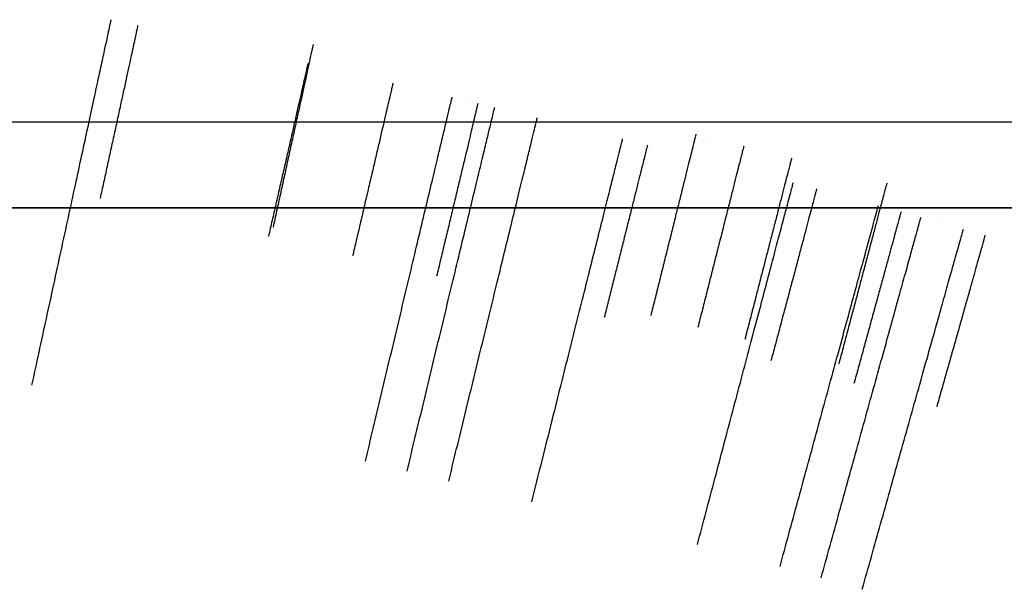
# Model space of a CAD drawing. Header units: millimetres. Extents: x -910 to 990, y -200 to 570.
# Tile 111 of 256: x 453 to 506, y 420 to 450. Entities that reach past the tile are written whole.
import ezdxf

# ---------------------------------------------------------------- set-up
doc = ezdxf.new("R2010")
doc.units = ezdxf.units.MM
for name, color, linetype, true_color in [('IGES level 19', 7, 'Continuous', 0xc0c0c0), ('IGES level 2', 7, 'Continuous', 0xc0c0c0), ('IGES level 28', 7, 'Continuous', 0xc0c0c0)]:
    doc.layers.add(name, color=color, linetype=linetype, true_color=true_color)

msp = doc.modelspace()

# ---------------------------------------------------------------- linework, layer by layer
at = {"layer": 'IGES level 19'}
for points in [[(-824.597, 444.597, 225), (16, 444.597, 225), (856.598, 444.597, 225)], [(-824.597, 444.597, 285), (16, 444.597, 285), (856.598, 444.597, 285)], [(790, 440, 225), (-15, 440, 225), (-820, 440, 225)], [(-820, 440, 285), (-15, 440, 285), (790, 440, 285)], [(790, 440, 255), (-15, 440, 255), (-820, 440, 255)], [(-820, 440, 225), (-15, 440, 225), (790, 440, 225)], [(-820, 440, 285), (-15, 440, 285), (790, 440, 285)]]:
    msp.add_open_spline(points, degree=2, dxfattribs=at)
at = {"layer": 'IGES level 2'}
for points, weights in [([(453.823, 430.509, 365), (458.061, 450.055, 365), (458.061, 450.055, 385)], [0.99999999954, 0.707106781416, 1]), ([(459.477, 449.747, 653.378), (459.487, 449.745, 662.862), (457.467, 440.492, 663.364)], [1, 0.725568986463, 1]), ([(468.577, 447.711, 653.367), (468.588, 447.709, 662.861), (466.472, 438.467, 663.354)], [1, 0.725235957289, 1]), ([(473.123, 446.658, 653.362), (473.135, 446.655, 662.86), (470.971, 437.42, 663.348)], [1, 0.725068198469, 1]), ([(471.659, 426.453, 365), (476.293, 445.909, 365), (476.293, 445.909, 385)], [0.999999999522, 0.707106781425, 1]), ([(477.666, 445.581, 653.356), (477.678, 445.578, 662.859), (475.465, 436.349, 663.343)], [1, 0.724899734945, 1]), ([(473.885, 425.92, 365), (478.57, 445.363, 365), (478.57, 445.363, 385)], [0.99999999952, 0.707106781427, 1]), ([(476.11, 425.38, 365), (480.849, 444.811, 365), (480.849, 444.811, 385)], [0.999999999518, 0.707106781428, 1]), ([(480.556, 424.282, 365), (485.413, 443.683, 365), (485.413, 443.683, 385)], [0.999999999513, 0.70710678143, 1]), ([(486.737, 443.351, 653.343), (486.75, 443.347, 662.855), (484.427, 434.136, 663.331)], [1, 0.72456198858, 1]), ([(489.417, 422.001, 365), (494.536, 441.335, 365), (494.536, 441.335, 385)], [0.999999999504, 0.707106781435, 1]), ([(495.783, 441.004, 653.33), (495.796, 441, 662.852), (493.344, 431.812, 663.318)], [1, 0.724223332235, 1]), ([(493.829, 420.816, 365), (499.091, 440.111, 365), (499.091, 440.111, 385)], [0.999999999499, 0.707106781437, 1]), ([(500.293, 439.782, 653.324), (500.306, 439.778, 662.85), (497.785, 430.604, 663.312)], [1, 0.724053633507, 1]), ([(496.03, 420.211, 365), (501.365, 439.486, 365), (501.365, 439.486, 385)], [0.999999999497, 0.707106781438, 1]), ([(498.227, 419.598, 365), (503.636, 438.853, 365), (503.636, 438.853, 385)], [0.999999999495, 0.707106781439, 1]), ([(504.79, 438.528, 653.317), (504.804, 438.524, 662.848), (502.213, 429.363, 663.305)], [1, 0.723883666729, 1])]:
    msp.add_rational_spline(points, weights, degree=2, dxfattribs=at)
for points in [[(477.315, 445.665, 653.356), (477.315, 445.665, 519.178), (477.315, 445.665, 385)], [(502.296, 439.228, 653.321), (502.296, 439.228, 519.16), (502.296, 439.228, 385)]]:
    msp.add_open_spline(points, degree=2, dxfattribs=at)
at = {"layer": 'IGES level 28'}
for points in [[(468.859, 448.722, 375), (468.859, 448.722, 365), (466.716, 438.955, 365)], [(489.334, 443.94, 375), (489.334, 443.94, 365), (486.918, 434.236, 365)], [(491.892, 443.298, 375), (491.892, 443.298, 365), (489.437, 433.604, 365)], [(494.445, 442.646, 375), (494.445, 442.646, 365), (491.952, 432.962, 365)], [(499.54, 441.314, 375), (499.54, 441.314, 365), (496.972, 431.649, 365)]]:
    msp.add_rational_spline(points, [1, 0.707106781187, 1], degree=2, dxfattribs=at)
msp.add_open_spline([(490.041, 443.764, 948.641), (490.041, 443.764, 661.821), (490.041, 443.764, 375)], degree=2, dxfattribs=at)

doc.saveas('drawing.dxf')
